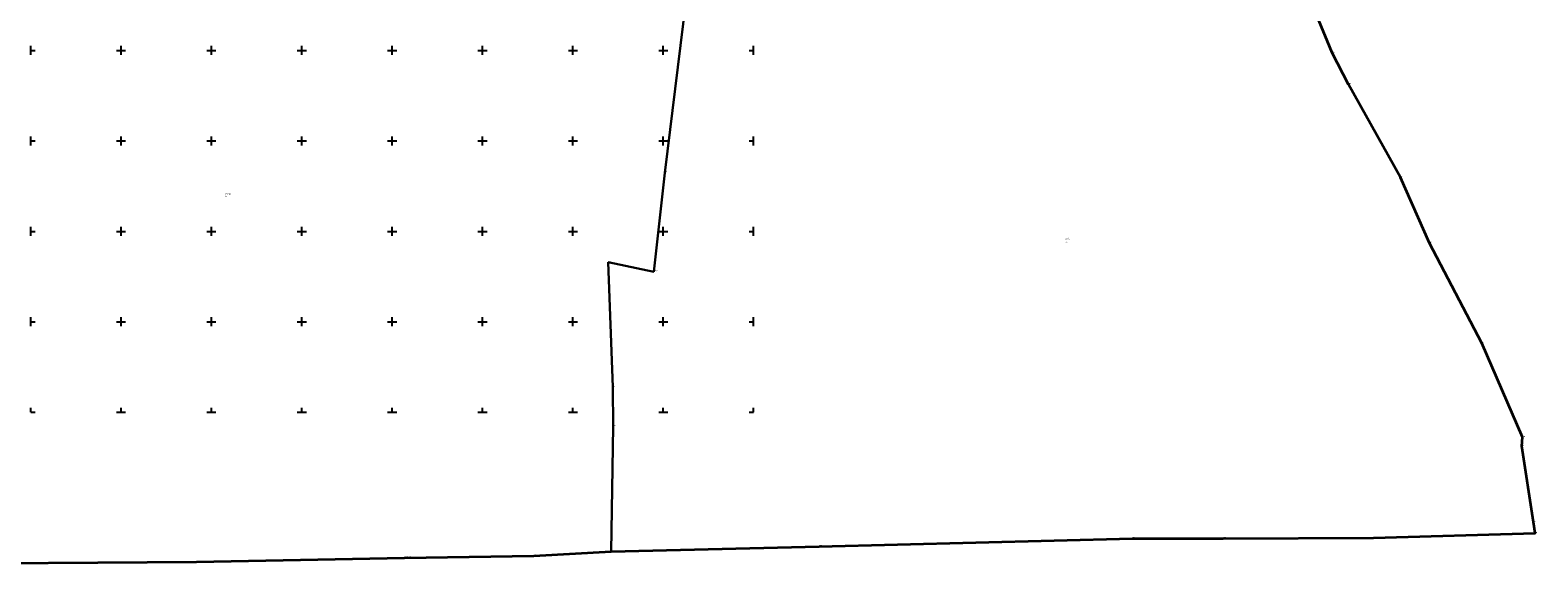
# Model space of a CAD drawing. Header units: metres. Extents: x 5550519 to 5556068, y 5707831 to 5711778.
# Tile 3 of 6: x 5554399 to 5556068, y 5707832 to 5708422. Entities that reach past the tile are written whole.
import ezdxf
from ezdxf.enums import TextEntityAlignment as Align

# ---------------------------------------------------------------- set-up
doc = ezdxf.new("R2010")
doc.units = ezdxf.units.M
doc.header["$MEASUREMENT"] = 0
doc.linetypes.add('219-1000', pattern=[0])
doc.layers.get('0').update_dxf_attribs({"color": 2, "linetype": 'CONTINUOUS', "lineweight": 5})
for name, color, linetype in [('202-punkt graniczny', 7, 'CONTINUOUS'), ('202-punkt graniczny-Atr103', 7, 'CONTINUOUS'), ('203-punkt graniczny', 7, 'CONTINUOUS'), ('203-punkt graniczny-Atr103', 7, 'CONTINUOUS'), ('210-oznaczenie konturu użytku gruntowego', 7, 'CONTINUOUS'), ('211-numer działki ewidencyjnej', 7, 'CONTINUOUS'), ('216-obręb ewidencyjny', 7, 'CONTINUOUS'), ('218-kontur użytku gruntowego', 7, 'CONTINUOUS'), ('219-działka ewidencyjna', 7, 'CONTINUOUS'), ('Wstawianie ramki sekcyjnej z opisem', 7, 'CONTINUOUS')]:
    doc.layers.add(name, color=color, linetype=linetype)
doc.styles.get("Standard").update_dxf_attribs({"font": 'Working1250', "width": 0.75})

# ---------------------------------------------------------------- blocks, each defined once
blk = doc.blocks.new('203')
at = {"linetype": 'Continuous', "lineweight": 0}
h = blk.add_hatch(color=0, dxfattribs=at)
edge = h.paths.add_edge_path()
edge.add_arc((0, 0), 0.09, 0, 360)
blk = doc.blocks.new('202')
at = {"color": 0, "linetype": 'Continuous', "lineweight": 0}
blk.add_circle((0, 0), 0.4, dxfattribs=at)
blk = doc.blocks.new('RAMKA1000K')
at = {"color": 0}
for p, q in [((0, 495), (0, 500)), ((0, 500), (5, 500)), ((95, 500), (105, 500)), ((100, 495), (100, 500)), ((195, 500), (205, 500)), ((200, 495), (200, 500)), ((295, 500), (305, 500)), ((300, 495), (300, 500)), ((395, 500), (405, 500)), ((400, 495), (400, 500)), ((495, 500), (505, 500)), ((500, 495), (500, 500)), ((595, 500), (605, 500)), ((600, 495), (600, 500)), ((695, 500), (705, 500)), ((700, 495), (700, 500)), ((795, 500), (800, 500)), ((800, 495), (800, 500)), ((0, 395), (0, 405)), ((100, 395), (100, 405)), ((200, 395), (200, 405)), ((300, 395), (300, 405)), ((400, 395), (400, 405)), ((500, 395), (500, 405)), ((600, 395), (600, 405)), ((700, 395), (700, 405)), ((800, 395), (800, 405)), ((0, 400), (5, 400)), ((95, 400), (105, 400)), ((195, 400), (205, 400)), ((295, 400), (305, 400)), ((395, 400), (405, 400)), ((495, 400), (505, 400)), ((595, 400), (605, 400)), ((695, 400), (705, 400)), ((795, 400), (800, 400)), ((0, 295), (0, 305)), ((100, 295), (100, 305)), ((200, 295), (200, 305)), ((300, 295), (300, 305)), ((400, 295), (400, 305)), ((500, 295), (500, 305)), ((600, 295), (600, 305)), ((700, 295), (700, 305)), ((800, 295), (800, 305)), ((0, 300), (5, 300)), ((95, 300), (105, 300)), ((195, 300), (205, 300)), ((295, 300), (305, 300)), ((395, 300), (405, 300)), ((495, 300), (505, 300)), ((595, 300), (605, 300)), ((695, 300), (705, 300)), ((795, 300), (800, 300)), ((0, 195), (0, 205)), ((100, 195), (100, 205)), ((200, 195), (200, 205)), ((300, 195), (300, 205)), ((400, 195), (400, 205)), ((500, 195), (500, 205)), ((600, 195), (600, 205)), ((700, 195), (700, 205)), ((800, 195), (800, 205)), ((0, 200), (5, 200)), ((95, 200), (105, 200)), ((195, 200), (205, 200)), ((295, 200), (305, 200)), ((395, 200), (405, 200)), ((495, 200), (505, 200)), ((595, 200), (605, 200)), ((695, 200), (705, 200)), ((795, 200), (800, 200)), ((0, 95), (0, 105)), ((100, 95), (100, 105)), ((200, 95), (200, 105)), ((300, 95), (300, 105)), ((400, 95), (400, 105)), ((500, 95), (500, 105)), ((600, 95), (600, 105)), ((700, 95), (700, 105)), ((800, 95), (800, 105)), ((0, 100), (5, 100)), ((95, 100), (105, 100)), ((195, 100), (205, 100)), ((295, 100), (305, 100)), ((395, 100), (405, 100)), ((495, 100), (505, 100)), ((595, 100), (605, 100)), ((695, 100), (705, 100)), ((795, 100), (800, 100)), ((0, 0), (0, 5)), ((0, 0), (5, 0)), ((95, 0), (105, 0)), ((100, 0), (100, 5)), ((195, 0), (205, 0)), ((200, 0), (200, 5)), ((295, 0), (305, 0)), ((300, 0), (300, 5)), ((395, 0), (405, 0)), ((400, 0), (400, 5)), ((495, 0), (505, 0)), ((500, 0), (500, 5)), ((595, 0), (605, 0)), ((600, 0), (600, 5)), ((695, 0), (705, 0)), ((700, 0), (700, 5)), ((795, 0), (800, 0)), ((800, 0), (800, 5))]:
    blk.add_line(p, q, dxfattribs=at)

msp = doc.modelspace()

# ---------------------------------------------------------------- linework, layer by layer
at = {"layer": '216-obręb ewidencyjny', "color": 4, "linetype": 'Continuous', "lineweight": 35, "flags": 128}
msp.add_lwpolyline([(5554255.1, 5707832.41), (5554583.29, 5707834.5), (5554813.76, 5707839.08), (5554956.87, 5707841.23), (5555042.47, 5707845.9), (5555272.59, 5707851.62), (5555619.4, 5707860.46), (5555719.74, 5707860.48), (5555886.07, 5707861.12), (5556065.12, 5707866.11), (5556063.22, 5707878.46), (5556050.35, 5707962.63), (5556051.01, 5707972.25), (5556005.98, 5708076.34), (5555948.23, 5708187), (5555916.1, 5708259.39), (5555858.51, 5708362.43), (5555840.57, 5708397.45), (5555823.13, 5708439.5)], dxfattribs=at)
at = {"layer": '218-kontur użytku gruntowego', "color": 3, "linetype": 'Continuous', "lineweight": 18, "flags": 128}
for points in [[(5555101.68, 5708264.77), (5555133.45, 5708522.62)], [(5555133.45, 5708522.62), (5555101.68, 5708264.77)], [(5555840.57, 5708397.45), (5555823.13, 5708439.5)], [(5555858.51, 5708362.43), (5555840.57, 5708397.45)], [(5555916.1, 5708259.39), (5555858.51, 5708362.43)], [(5555089.64, 5708155.3), (5555101.68, 5708264.77)], [(5555101.68, 5708264.77), (5555089.64, 5708155.3)], [(5555948.23, 5708187), (5555916.1, 5708259.39)], [(5556005.98, 5708076.34), (5555948.23, 5708187)], [(5555044.19, 5708027.6), (5555038.99, 5708165.88)], [(5555038.99, 5708165.88), (5555089.64, 5708155.3)], [(5555038.99, 5708165.88), (5555044.19, 5708027.6)], [(5555089.64, 5708155.3), (5555038.99, 5708165.88)], [(5556051.01, 5707972.25), (5556005.98, 5708076.34)], [(5555044.5, 5707984.34), (5555044.19, 5708027.6)], [(5555044.19, 5708027.6), (5555044.5, 5707984.34)], [(5555042.47, 5707845.9), (5555044.5, 5707984.34)], [(5555044.5, 5707984.34), (5555042.47, 5707845.9)], [(5556050.35, 5707962.63), (5556051.01, 5707972.25)], [(5556063.22, 5707878.46), (5556050.35, 5707962.63)], [(5556065.12, 5707866.11), (5556063.22, 5707878.46)], [(5555886.07, 5707861.12), (5556065.12, 5707866.11)], [(5554956.87, 5707841.23), (5555042.47, 5707845.9)], [(5555042.47, 5707845.9), (5555272.59, 5707851.62)], [(5555272.59, 5707851.62), (5555619.4, 5707860.46)], [(5555619.4, 5707860.46), (5555719.74, 5707860.48)], [(5555719.74, 5707860.48), (5555886.07, 5707861.12)], [(5554255.1, 5707832.41), (5554583.29, 5707834.5)], [(5554583.29, 5707834.5), (5554813.76, 5707839.08)], [(5554813.76, 5707839.08), (5554956.87, 5707841.23)]]:
    msp.add_lwpolyline(points, dxfattribs=at)
at = {"layer": '219-działka ewidencyjna', "color": 94, "linetype": '219-1000', "lineweight": 30, "flags": 128}
for points in [[(5555101.68, 5708264.77), (5555133.45, 5708522.62)], [(5555823.13, 5708439.5), (5555840.57, 5708397.45)], [(5555840.57, 5708397.45), (5555858.51, 5708362.43)], [(5555858.51, 5708362.43), (5555916.1, 5708259.39)], [(5555101.68, 5708264.77), (5555089.64, 5708155.3)], [(5555916.1, 5708259.39), (5555948.23, 5708187)], [(5555948.23, 5708187), (5556005.98, 5708076.34)], [(5555038.99, 5708165.88), (5555044.19, 5708027.6)], [(5555038.99, 5708165.88), (5555089.64, 5708155.3)], [(5556005.98, 5708076.34), (5556051.01, 5707972.25)], [(5555044.19, 5708027.6), (5555044.5, 5707984.34)], [(5555044.5, 5707984.34), (5555042.47, 5707845.9)], [(5556051.01, 5707972.25), (5556050.35, 5707962.63)], [(5556050.35, 5707962.63), (5556063.22, 5707878.46)], [(5556063.22, 5707878.46), (5556065.12, 5707866.11)], [(5556065.12, 5707866.11), (5555886.07, 5707861.12)], [(5555042.47, 5707845.9), (5554956.87, 5707841.23)], [(5555272.59, 5707851.62), (5555042.47, 5707845.9)], [(5555619.4, 5707860.46), (5555272.59, 5707851.62)], [(5555619.4, 5707860.46), (5555719.74, 5707860.48)], [(5555719.74, 5707860.48), (5555886.07, 5707861.12)], [(5554255.1, 5707832.41), (5554583.29, 5707834.5)], [(5554583.29, 5707834.5), (5554813.76, 5707839.08)], [(5554813.76, 5707839.08), (5554956.87, 5707841.23)]]:
    msp.add_lwpolyline(points, dxfattribs=at)

# ---------------------------------------------------------------- block references
at = {"layer": '202-punkt graniczny', "color": 252, "linetype": 'Continuous', "lineweight": 18}
msp.add_blockref('202', (5556050.35, 5707962.63), dxfattribs=at)
at = {"layer": '203-punkt graniczny', "color": 252, "linetype": 'Continuous', "lineweight": 18}
for p in [(5555840.57, 5708397.45), (5555858.51, 5708362.43), (5555101.68, 5708264.77), (5555916.1, 5708259.39), (5555948.23, 5708187), (5555038.99, 5708165.88), (5555089.64, 5708155.3), (5556005.98, 5708076.34), (5555044.19, 5708027.6), (5555044.5, 5707984.34), (5556051.01, 5707972.25), (5556063.22, 5707878.46), (5556065.12, 5707866.11), (5555042.47, 5707845.9), (5555272.59, 5707851.62), (5555619.4, 5707860.46), (5555719.74, 5707860.48), (5555886.07, 5707861.12), (5554583.29, 5707834.5), (5554813.76, 5707839.08), (5554956.87, 5707841.23)]:
    msp.add_blockref('203', p, dxfattribs=at)
at = {"layer": 'Wstawianie ramki sekcyjnej z opisem', "color": 252, "linetype": 'Continuous', "lineweight": 13}
msp.add_blockref('RAMKA1000K', (5554400, 5708000), dxfattribs=at)
msp.add_blockref('RAMKA1000K', (5554400, 5708000), dxfattribs=at)

# ---------------------------------------------------------------- texts
at = {"layer": '202-punkt graniczny-Atr103', "color": 252, "width": 0.9}
msp.add_text('750', height=1.125, dxfattribs=at).set_placement((5556050.35, 5707962.63), align=Align.BOTTOM_LEFT)
msp.add_text('750', height=1.125, dxfattribs=at).set_placement((5556050.35, 5707962.63), align=Align.BOTTOM_LEFT)
at = {"layer": '203-punkt graniczny-Atr103', "color": 252, "width": 0.9}
for s, p in [('744', (5555840.57, 5708397.45)), ('744', (5555840.57, 5708397.45)), ('745', (5555858.51, 5708362.43)), ('745', (5555858.51, 5708362.43)), ('172', (5555101.68, 5708264.77)), ('172', (5555101.68, 5708264.77)), ('746', (5555916.1, 5708259.39)), ('746', (5555916.1, 5708259.39)), ('747', (5555948.23, 5708187)), ('747', (5555948.23, 5708187)), ('174', (5555038.99, 5708165.88)), ('174', (5555038.99, 5708165.88)), ('10509', (5555089.64, 5708155.3)), ('10509', (5555089.64, 5708155.3)), ('748', (5556005.98, 5708076.34)), ('748', (5556005.98, 5708076.34)), ('175', (5555044.19, 5708027.6)), ('175', (5555044.19, 5708027.6)), ('176', (5555044.5, 5707984.34)), ('176', (5555044.5, 5707984.34)), ('749', (5556051.01, 5707972.25)), ('749', (5556051.01, 5707972.25)), ('751', (5556063.22, 5707878.46)), ('751', (5556063.22, 5707878.46)), ('3204', (5555619.4, 5707860.46)), ('3204', (5555619.4, 5707860.46)), ('3203', (5555719.74, 5707860.48)), ('3203', (5555719.74, 5707860.48)), ('3202', (5555886.07, 5707861.12)), ('3202', (5555886.07, 5707861.12)), ('3201', (5556065.12, 5707866.11)), ('3201', (5556065.12, 5707866.11)), ('3206', (5555042.47, 5707845.9)), ('3206', (5555042.47, 5707845.9)), ('3205', (5555272.59, 5707851.62)), ('3205', (5555272.59, 5707851.62)), ('3209', (5554583.29, 5707834.5)), ('3209', (5554583.29, 5707834.5)), ('P.0201.251', (5554813.76, 5707839.08)), ('P.0201.251', (5554813.76, 5707839.08)), ('3207', (5554956.87, 5707841.23)), ('3207', (5554956.87, 5707841.23))]:
    msp.add_text(s, height=1.125, dxfattribs=at).set_placement(p, align=Align.BOTTOM_LEFT)
at = {"layer": '210-oznaczenie konturu użytku gruntowego', "color": 3, "linetype": 'Continuous', "lineweight": 18, "width": 0.79}
for p in [(5554615.26, 5708237.93), (5555545.22, 5708187.28)]:
    msp.add_text('Ls', height=1.5, dxfattribs=at).set_placement(p)
at = {"layer": '211-numer działki ewidencyjnej', "color": 94, "linetype": 'Continuous', "lineweight": 30, "width": 0.79}
msp.add_text('279/18', height=1.5, dxfattribs=at).set_placement((5554615.17, 5708241.93), align=Align.TOP_LEFT)
msp.add_text('277/17', height=1.5, dxfattribs=at).set_placement((5555545.13, 5708191.28))

doc.saveas('drawing.dxf')
